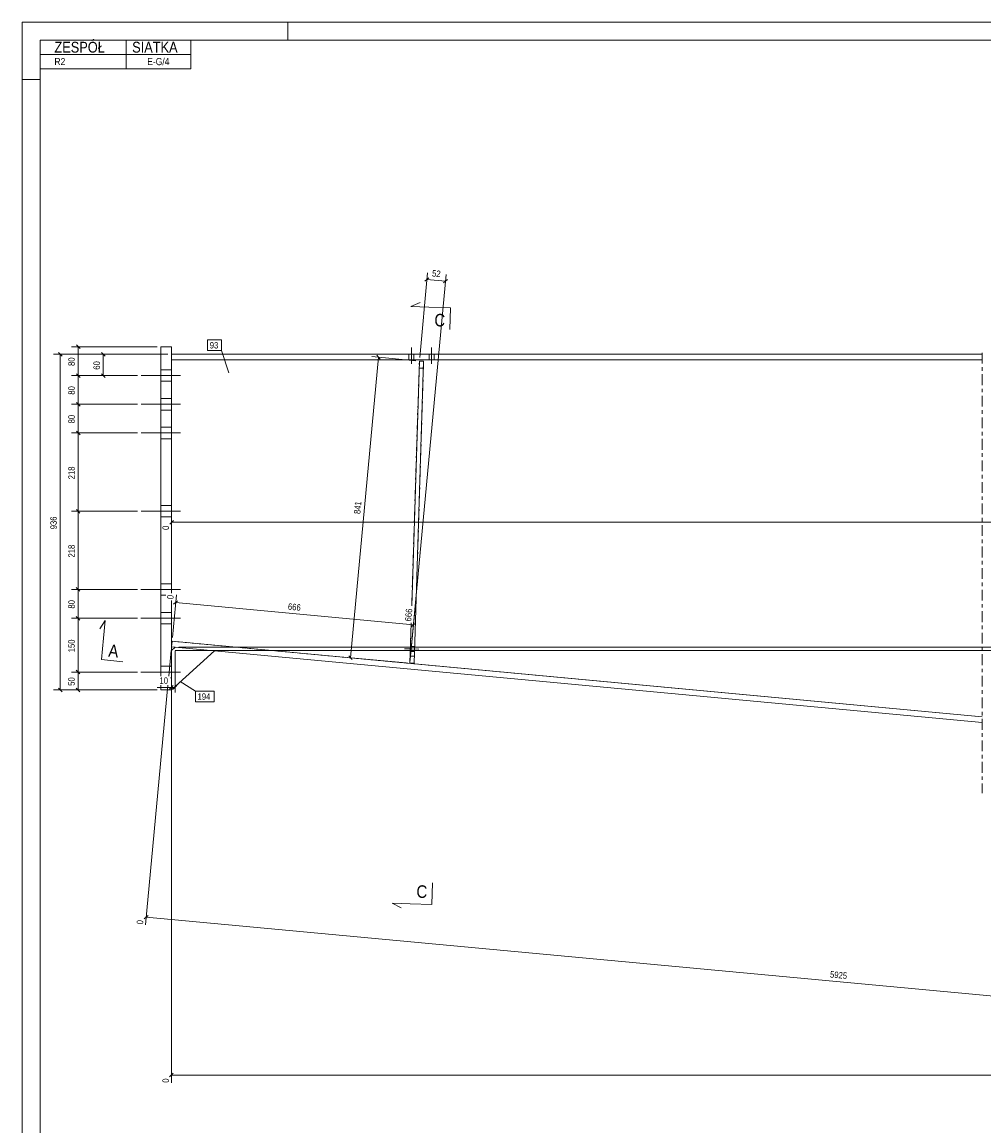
# Model space of a CAD drawing. Header units: millimetres. Extents: x 0 to 914, y 0 to 610.
# Tile 3 of 7: x 0 to 268, y 302 to 610. Entities that reach past the tile are written whole.
import ezdxf

# ---------------------------------------------------------------- set-up
doc = ezdxf.new("R2010")
doc.units = ezdxf.units.MM
for name, pattern in [('XKITLINE00', [0]), ('XKITLINE01', [4, 1, -1, 1, -1]), ('XKITLINE02', [4, 2, -2]), ('XKITLINE03', [6, 3, -1, 1, -1])]:
    doc.linetypes.add(name, pattern=pattern)
for name, color, linetype, lineweight in [('Arkusz rysunku', 3, 'Continuous', 0), ('Element', 2, 'Continuous', 0), ('Inny typ obiektu', 7, 'Continuous', 0), ('Przekrój', 7, 'Continuous', 0), ('Wymiar', 4, 'Continuous', 0), ('Znak elementu', 2, 'Continuous', 0), ('Śruba', 3, 'Continuous', 0)]:
    doc.layers.add(name, color=color, linetype=linetype, lineweight=lineweight)
doc.styles.add('ARIAL', font='ARIAL.TTF')

msp = doc.modelspace()

# ---------------------------------------------------------------- linework, layer by layer
at = {"layer": 'Arkusz rysunku', "linetype": 'XKITLINE00', "lineweight": 0}
for p, q in [((914, 610), (0, 610)), ((0, 610), (0, 0)), ((74, 605), (74, 610)), ((909, 605), (5, 605)), ((5, 605), (5, 5)), ((5, 594), (0, 594))]:
    msp.add_line(p, q, dxfattribs=at)
at = {"layer": 'Element', "linetype": 'XKITLINE00', "lineweight": 0}
for p, q in [((38.62, 427.79), (38.63, 519.53)), ((41.63, 519.53), (38.63, 519.53)), ((41.62, 450.9), (41.63, 519.53)), ((41.63, 517.47), (267.42, 517.47)), ((267.42, 515.87), (41.63, 515.87)), ((108.52, 447.34), (110.66, 515.58)), ((109.22, 431.35), (111.86, 515.54)), ((110.66, 515.58), (111.86, 515.54)), ((41.62, 423.93), (41.62, 448.84)), ((108.02, 431.39), (108.37, 442.61)), ((41.62, 437.53), (41.77, 437.51)), ((41.77, 437.51), (41.62, 435.92)), ((267.42, 416.46), (41.77, 437.51)), ((41.62, 435.92), (267.42, 414.85)), ((41.62, 434.92), (42.62, 435.83)), ((53.57, 434.81), (41.62, 423.93)), ((109.22, 431.35), (108.02, 431.39)), ((38.62, 423.93), (38.62, 425.27)), ((38.62, 423.93), (41.62, 423.93))]:
    msp.add_line(p, q, dxfattribs=at)
at = {"layer": 'Element', "linetype": 'XKITLINE01', "lineweight": 0}
for p, q in [((41.63, 515.87), (41.63, 517.47)), ((41.63, 515.87), (41.62, 450.9)), ((267.42, 515.87), (41.63, 515.87)), ((110.66, 515.58), (108.52, 447.34)), ((109.22, 431.35), (111.86, 515.54)), ((110.6, 513.58), (111.8, 513.54)), ((110.6, 513.58), (111.8, 513.54)), ((110.66, 515.58), (111.86, 515.54)), ((41.62, 448.84), (41.62, 437.53)), ((108.37, 442.61), (108.02, 431.39)), ((267.42, 416.46), (41.62, 437.53)), ((41.62, 423.93), (41.62, 434.92)), ((42.62, 435.83), (53.57, 434.81)), ((108.02, 431.39), (109.22, 431.35)), ((108.08, 433.39), (109.28, 433.35)), ((108.08, 433.39), (109.28, 433.35))]:
    msp.add_line(p, q, dxfattribs=at)
at = {"layer": 'Element', "linetype": 'XKITLINE03', "lineweight": 0}
msp.add_line((267.42, 517.87), (267.42, 395.15), dxfattribs=at)
at = {"layer": 'Inny typ obiektu', "linetype": 'XKITLINE00', "lineweight": 0}
for p, q in [((5, 605), (47, 605)), ((5, 605), (5, 601)), ((29, 601), (29, 605)), ((47, 601), (47, 605)), ((5, 601), (47, 601)), ((5, 601), (5, 597)), ((29, 601), (29, 597)), ((47, 601), (47, 597)), ((5, 597), (47, 597))]:
    msp.add_line(p, q, dxfattribs=at)
at = {"layer": 'Przekrój', "linetype": 'XKITLINE00', "lineweight": 0}
for p, q in [((108.33, 530.72), (110.87, 531.89)), ((113.33, 530.56), (108.33, 530.72)), ((119.33, 530.37), (113.33, 530.56)), ((119.33, 530.37), (119.14, 524.37)), ((23.1, 443.33), (21.63, 440.96)), ((22.64, 438.35), (23.1, 443.33)), ((22.08, 432.38), (22.64, 438.35)), ((22.08, 432.38), (28.06, 431.82)), ((114.11, 364.18), (114.3, 370.18)), ((103.12, 364.53), (105.58, 363.2)), ((108.11, 364.37), (103.12, 364.53)), ((114.11, 364.18), (108.11, 364.37))]:
    msp.add_line(p, q, dxfattribs=at)
at = {"layer": 'Wymiar', "linetype": 'XKITLINE00', "lineweight": 0}
for p, q in [((108.11, 432.38), (118.12, 539.68)), ((110.75, 516.58), (112.95, 540.16)), ((113.34, 538.77), (112.23, 537.85)), ((112.78, 538.31), (117.95, 537.83)), ((118.51, 538.29), (117.4, 537.37)), ((15.12, 520.04), (16.14, 519.02)), ((40.63, 517.47), (8.76, 517.47)), ((10.11, 517.98), (11.13, 516.96)), ((10.62, 423.93), (10.62, 517.47)), ((37.63, 519.53), (13.77, 519.53)), ((15.63, 511.53), (15.63, 519.53)), ((40.63, 517.47), (20.77, 517.47)), ((22.12, 517.98), (23.14, 516.96)), ((22.63, 511.53), (22.63, 517.47)), ((91.44, 432.93), (99.25, 516.64)), ((109.66, 515.67), (97.4, 516.82)), ((98.79, 517.2), (99.71, 516.09)), ((41.63, 514.87), (41.63, 468.52)), ((32.13, 511.53), (13.77, 511.53)), ((32.13, 511.53), (13.77, 511.53)), ((15.12, 512.04), (16.14, 511.02)), ((15.12, 512.04), (16.14, 511.02)), ((15.63, 503.53), (15.63, 511.53)), ((32.13, 511.53), (20.77, 511.53)), ((22.12, 512.04), (23.14, 511.02)), ((32.13, 503.53), (13.77, 503.53)), ((32.13, 503.53), (13.77, 503.53)), ((15.12, 504.04), (16.14, 503.02)), ((15.12, 504.04), (16.14, 503.02)), ((15.63, 495.53), (15.63, 503.53)), ((32.13, 495.53), (13.77, 495.53)), ((32.13, 495.53), (13.77, 495.53)), ((15.12, 496.04), (16.14, 495.02)), ((15.12, 496.04), (16.14, 495.02)), ((15.62, 473.73), (15.63, 495.53)), ((32.13, 473.73), (13.76, 473.73)), ((32.13, 473.73), (13.76, 473.73)), ((15.12, 474.24), (16.13, 473.22)), ((15.12, 474.24), (16.13, 473.22)), ((15.62, 451.93), (15.62, 473.73)), ((42.14, 471.18), (41.12, 470.16)), ((41.63, 470.67), (822.05, 470.67)), ((15.11, 452.44), (16.13, 451.42)), ((15.11, 452.44), (16.13, 451.42)), ((32.12, 451.93), (13.76, 451.93)), ((32.12, 451.93), (13.76, 451.93)), ((15.62, 443.93), (15.62, 451.93)), ((41.86, 438.51), (42.97, 450.41)), ((43.33, 448.73), (42.22, 447.81)), ((42.77, 448.27), (109.02, 442.09)), ((108.11, 432.38), (109.46, 446.89)), ((32.12, 443.93), (13.76, 443.93)), ((32.12, 443.93), (13.76, 443.93)), ((15.11, 444.44), (16.13, 443.42)), ((15.11, 444.44), (16.13, 443.42)), ((15.62, 428.93), (15.62, 443.93)), ((109.57, 442.55), (108.46, 441.63)), ((41.53, 434.93), (40.86, 427.79)), ((41.62, 436.53), (41.62, 314.52)), ((41.62, 433.92), (41.62, 423.23)), ((42.62, 434.92), (282.57, 434.92)), ((42.62, 434.92), (293.21, 434.92)), ((42.62, 434.83), (42.62, 423.23)), ((43.62, 435.83), (277.8, 435.83)), ((107.02, 431.48), (89.58, 433.11)), ((90.98, 433.49), (91.9, 432.38)), ((32.12, 428.93), (13.76, 428.93)), ((32.12, 428.93), (13.76, 428.93)), ((15.11, 429.44), (16.13, 428.42)), ((15.11, 429.44), (16.13, 428.42)), ((15.62, 423.93), (15.62, 428.93)), ((10.11, 424.44), (11.13, 423.42)), ((15.11, 424.44), (16.13, 423.42)), ((40.63, 425.27), (34.4, 358.5)), ((41.62, 424.67), (37.6, 424.67)), ((41.62, 424.67), (37.6, 424.67)), ((42.13, 425.18), (41.11, 424.16)), ((41.62, 424.67), (42.62, 424.67)), ((43.13, 425.18), (42.11, 424.16)), ((37.62, 423.93), (8.76, 423.93)), ((37.62, 423.93), (13.76, 423.93)), ((35.15, 361.11), (34.04, 360.19)), ((34.6, 360.65), (420.5, 324.63)), ((42.13, 317.18), (41.11, 316.16)), ((41.62, 316.67), (816.06, 316.67))]:
    msp.add_line(p, q, dxfattribs=at)
at = {"layer": 'Znak elementu', "linetype": 'XKITLINE00', "lineweight": 0}
for p, q in [((51.68, 521.47), (55.55, 521.47)), ((51.68, 518.47), (51.68, 521.47)), ((55.55, 518.47), (55.55, 521.47)), ((51.68, 518.47), (55.55, 518.47)), ((57.62, 512.24), (55.55, 518.47)), ((44.04, 426.34), (48.28, 423.59)), ((48.28, 423.59), (53.49, 423.59)), ((48.28, 420.59), (48.28, 423.59)), ((53.49, 420.59), (53.49, 423.59)), ((48.28, 420.59), (53.49, 420.59))]:
    msp.add_line(p, q, dxfattribs=at)
at = {"layer": 'Śruba', "linetype": 'XKITLINE00', "lineweight": 0}
for p, q in [((107.76, 515.87), (107.76, 517.47)), ((107.76, 515.87), (107.76, 517.47)), ((108.46, 514.82), (108.46, 519.32)), ((108.46, 514.82), (108.46, 519.32)), ((109.16, 515.87), (109.16, 517.47)), ((109.16, 515.87), (109.16, 517.47)), ((113.36, 515.87), (113.36, 517.47)), ((113.36, 515.87), (113.36, 517.47)), ((114.06, 514.82), (114.06, 519.32)), ((114.06, 514.82), (114.06, 519.32)), ((114.76, 515.87), (114.76, 517.47)), ((114.76, 515.87), (114.76, 517.47)), ((44.13, 511.53), (33.13, 511.53)), ((44.13, 511.53), (33.13, 511.53)), ((44.13, 511.53), (33.13, 511.53)), ((44.13, 511.53), (33.13, 511.53)), ((41.63, 513.13), (38.63, 513.13)), ((41.63, 513.13), (38.63, 513.13)), ((41.63, 513.13), (38.63, 513.13)), ((41.63, 513.13), (38.63, 513.13)), ((41.63, 509.93), (38.63, 509.93)), ((41.63, 509.93), (38.63, 509.93)), ((41.63, 509.93), (38.63, 509.93)), ((41.63, 509.93), (38.63, 509.93)), ((41.63, 505.13), (38.63, 505.13)), ((41.63, 505.13), (38.63, 505.13)), ((41.63, 505.13), (38.63, 505.13)), ((41.63, 505.13), (38.63, 505.13)), ((44.13, 503.53), (33.13, 503.53)), ((44.13, 503.53), (33.13, 503.53)), ((44.13, 503.53), (33.13, 503.53)), ((44.13, 503.53), (33.13, 503.53)), ((41.63, 501.93), (38.63, 501.93)), ((41.63, 501.93), (38.63, 501.93)), ((41.63, 501.93), (38.63, 501.93)), ((41.63, 501.93), (38.63, 501.93)), ((44.13, 495.53), (33.13, 495.53)), ((44.13, 495.53), (33.13, 495.53)), ((41.63, 497.13), (38.63, 497.13)), ((41.63, 497.13), (38.63, 497.13)), ((41.63, 493.93), (38.63, 493.93)), ((41.63, 493.93), (38.63, 493.93)), ((44.13, 473.73), (33.13, 473.73)), ((44.13, 473.73), (33.13, 473.73)), ((41.63, 475.33), (38.63, 475.33)), ((41.63, 475.33), (38.63, 475.33)), ((41.62, 472.13), (38.62, 472.13)), ((41.62, 472.13), (38.62, 472.13)), ((41.62, 453.53), (38.62, 453.53)), ((41.62, 453.53), (38.62, 453.53)), ((44.12, 451.93), (33.12, 451.93)), ((44.12, 451.93), (33.12, 451.93)), ((40.07, 450.33), (38.62, 450.33)), ((40.07, 450.33), (38.62, 450.33)), ((44.12, 443.93), (33.12, 443.93)), ((44.12, 443.93), (33.12, 443.93)), ((44.12, 443.93), (33.12, 443.93)), ((44.12, 443.93), (33.12, 443.93)), ((41.62, 445.53), (38.62, 445.53)), ((41.62, 445.53), (38.62, 445.53)), ((41.62, 445.53), (38.62, 445.53)), ((41.62, 445.53), (38.62, 445.53)), ((41.62, 442.33), (38.62, 442.33)), ((41.62, 442.33), (38.62, 442.33)), ((41.62, 442.33), (38.62, 442.33)), ((41.62, 442.33), (38.62, 442.33)), ((106.56, 435.43), (110.56, 435.31)), ((108.12, 434.69), (109.32, 434.65)), ((108.16, 436.08), (109.36, 436.05)), ((41.62, 430.53), (38.62, 430.53)), ((41.62, 430.53), (38.62, 430.53)), ((41.62, 430.53), (38.62, 430.53)), ((41.62, 430.53), (38.62, 430.53)), ((44.12, 428.93), (33.12, 428.93)), ((44.12, 428.93), (33.12, 428.93)), ((44.12, 428.93), (33.12, 428.93)), ((44.12, 428.93), (33.12, 428.93)), ((41.62, 427.33), (41.31, 427.33)), ((41.62, 427.33), (41.31, 427.33)), ((41.62, 427.33), (41.31, 427.33)), ((41.62, 427.33), (41.31, 427.33))]:
    msp.add_line(p, q, dxfattribs=at)
at = {"layer": 'Śruba', "linetype": 'XKITLINE02', "lineweight": 0}
for p, q in [((106.56, 435.43), (110.56, 435.31)), ((108.12, 434.69), (109.32, 434.65)), ((108.16, 436.08), (109.36, 436.05))]:
    msp.add_line(p, q, dxfattribs=at)

# ---------------------------------------------------------------- texts
at = {"layer": 'Inny typ obiektu', "style": 'ARIAL', "width": 0.85}
for s, height, p in [('ZESPÓŁ', 3, (9, 601.5)), ('SIATKA', 3, (30.66, 601.5)), ('R2', 2, (9, 598)), ('E-G/4', 2, (34.85, 598))]:
    msp.add_text(s, height=height, dxfattribs=at).set_placement(p)
at = {"layer": 'Przekrój', "style": 'ARIAL', "width": 0.85}
for s, rotation, p in [('C', -1.7991, (114.8, 525.26)), ('A', -5.3342, (23.92, 433.21)), ('C', -1.7991, (109.8, 366.07))]:
    msp.add_text(s, height=3.5, rotation=rotation, dxfattribs=at).set_placement(p)
at = {"layer": 'Wymiar', "style": 'ARIAL', "width": 0.85}
for s, rotation, p in [('52', -5.3342, (114.13, 539.15)), ('80', 89.9945, (14.67, 514.2)), ('60', 90.0002, (21.67, 513.16)), ('80', 89.9945, (14.67, 506.2)), ('80', 89.9945, (14.67, 498.2)), ('218', 89.9945, (14.67, 482.63)), ('841', 84.666, (94.2, 472.88)), ('936', 90.0002, (9.66, 468.7)), ('0', 90.0002, (40.91, 468.52)), ('218', 89.9945, (14.66, 460.83)), ('0', 84.666, (42.13, 449.15)), ('80', 89.9945, (14.66, 446.6)), ('666', -5.3342, (73.99, 446.32)), ('666', 84.666, (108.38, 442.97)), ('150', 89.9945, (14.66, 434.43)), ('50', 89.9945, (14.66, 425.1)), ('0', 84.666, (33.68, 358.57)), ('5925', -5.3342, (224.98, 343.85)), ('0', 90.0002, (40.9, 314.52))]:
    msp.add_text(s, height=1.8, rotation=rotation, dxfattribs=at).set_placement(p)
msp.add_text('10', height=1.8, dxfattribs=at).set_placement((38.28, 425.63))
at = {"layer": 'Znak elementu', "style": 'ARIAL', "width": 0.85}
for s, p in [('93', (52.28, 519.07)), ('194', (48.88, 421.19))]:
    msp.add_text(s, height=1.8, dxfattribs=at).set_placement(p)

doc.saveas('drawing.dxf')
